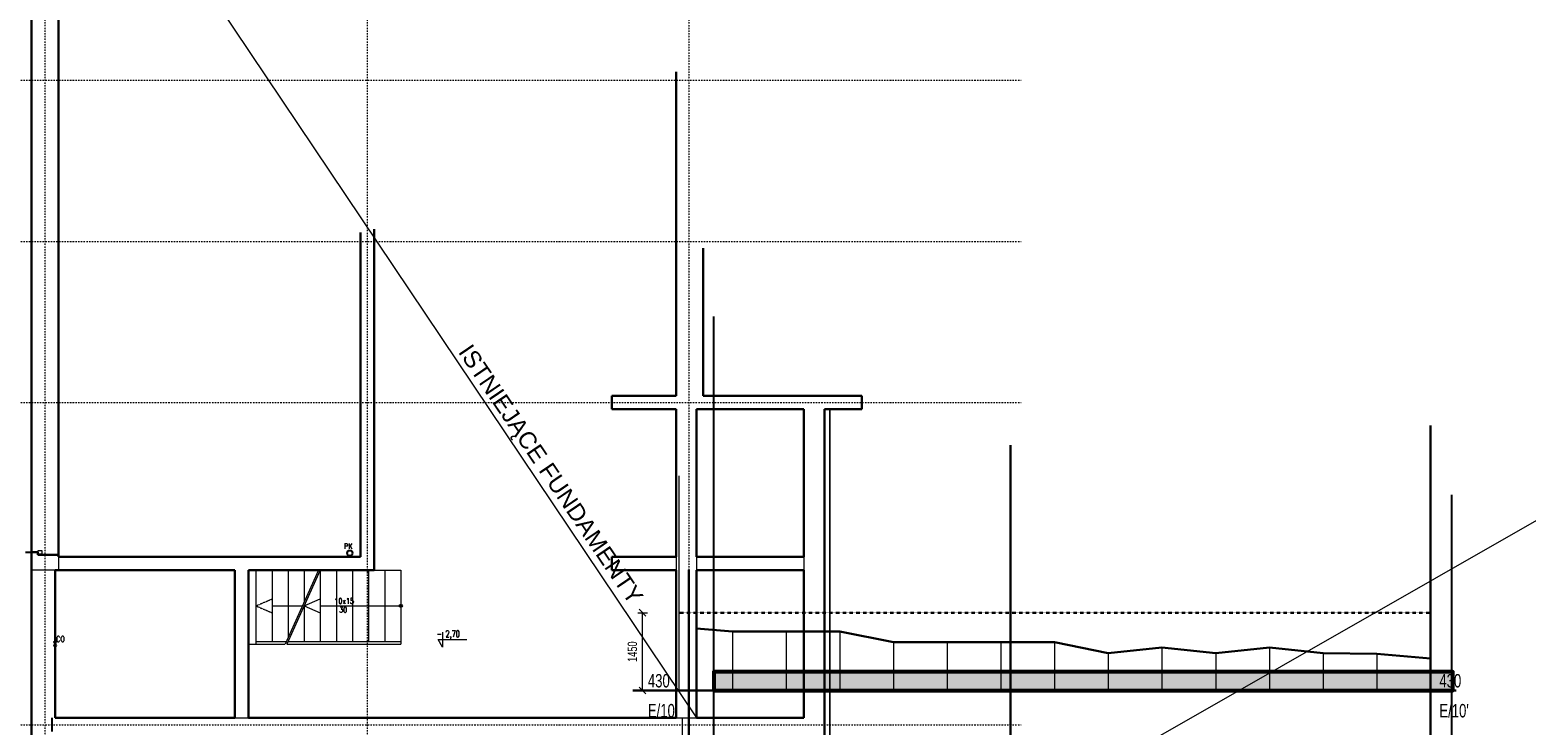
# Model space of a CAD drawing. Header units: millimetres. Extents: x -1893473 to 942156, y -568027 to 942944.
# Tile 117 of 256: x -13787 to 14086, y -111139 to -98194. Entities that reach past the tile are written whole.
import ezdxf

# ---------------------------------------------------------------- set-up
doc = ezdxf.new("R2010")
doc.units = ezdxf.units.MM
doc.header["$LTSCALE"] = 0.2
for name, pattern in [('CENTER', [0.6, 0.375, -0.075, 0.075, -0.075]), ('DASHDOT', [25.4, 12.7, -6.35, 0, -6.35]), ('HIDDEN', [9.525, 6.35, -3.175])]:
    doc.linetypes.add(name, pattern=pattern)
for name, color, linetype, lineweight in [('!! 0_ Istn-okna', 6, 'Continuous', 13), ('!! 0_ Istn-sciany', 7, 'Continuous', 30), ('!! 0_ Istn-widok', 1, 'Continuous', 15), ('!! 0_ Opis', 3, 'Continuous', 13), ('!! 0_Istn-cienka', 4, 'Continuous', 9), ('!! 0_Osie', 1, 'DASHDOT', 13), ('!! 0_Widok', 1, 'Continuous', 15), ('!! 1_ tynk zewn  - nowy', 21, 'Continuous', 20), ('_OSIE_WYS', 142, 'Continuous', 9), ('P-Linia1', 3, 'Continuous', 53), ('P-Linia4', 253, 'Continuous', 13), ('P-Opis', 1, 'Continuous', 9), ('P-Opis fundamenty', 193, 'Continuous', 9), ('P-Osie', 1, 'DASHDOT', 18), ('P-Wymiar', 142, 'Continuous', 9)]:
    doc.layers.add(name, color=color, linetype=linetype, lineweight=lineweight)
doc.layers.add('!! 0_opis pionów', color=4, linetype='Continuous')
doc.layers.add('!! 1_ widok', color=4, linetype='Continuous')
doc.layers.add('P-Linia1a', color=7, linetype='Continuous', lineweight=53, true_color=0x008ab8)
doc.styles.add('_Fd Opis', font='arial.ttf')
doc.styles.add('ARCHETYP', font='romans.shx', dxfattribs={"height": 15})
doc.styles.add('ROMANS', font='arial.ttf', dxfattribs={"width": 0.7})
doc.styles.add('SIMPLEX', font='simplex.shx', dxfattribs={"width": 0.77})
doc.dimstyles.new('A100', dxfattribs={"dimscale": 100, "dimtxt": 1.75, "dimasz": 0.05, "dimexe": 0, "dimexo": 0, "dimgap": 1, "dimtad": 1, "dimdec": 0, "dimrnd": 1, "dimdsep": 46, "dimtxsty": 'ROMANS', "dimblk": '[[[[[[[[', "dimcen": 2, "dimdle": 2, "dimse1": 1, "dimse2": 1, "dimclrd": 256, "dimclrt": 1, "dimadec": 0, "dimazin": 0, "dimtfac": 1, "dimtdec": 0, "dimtix": 1, "dimtmove": 2, "dimatfit": 3, "dimldrblk": '[[[[[[[[', "dimfxl": 1, "dimtvp": 0.6, "dimtolj": 1, "dimlwd": 9, "dimarcsym": 0})

# ---------------------------------------------------------------- blocks, each defined once
blk = doc.blocks.new('BLOK OSI')
at = {"layer": '!! 1_ widok'}
blk.add_lwpolyline([(52004.7, -197477.6), (52004.7, -197502.6)], dxfattribs=at)
at = {"layer": 'P-Osie'}
for points in [[(53191.2, -193626.9), (53191.2, -199870.8)], [(51992.2, -199671.2), (51992.2, -193642.4)], [(52592.2, -193637), (52592.2, -199870.8)], [(51570, -196290.1), (53810.6, -196290.1)], [(51570, -196590.1), (53810.6, -196590.1)], [(51570, -196890.1), (53810.6, -196890.1)], [(51570, -197490.1), (53810.6, -197490.1)]]:
    blk.add_lwpolyline(points, dxfattribs=at)
blk = doc.blocks.new('[[[[[[[[')
at = {"layer": 'P-Wymiar'}
for p, q in [((-12.7, -12.7), (12.7, 12.7)), ((0, 0), (-4.6, 0)), ((0, 18), (0, -18))]:
    blk.add_line(p, q, dxfattribs=at)
blk = doc.blocks.new('*D5401')
at = {"layer": 'DEFPOINTS', "color": 0, "transparency": 16777216}
for p in [(-2373, -109047), (-1502, -109047), (-1431, -110497)]:
    blk.add_point(p, dxfattribs=at)
at = {"layer": 'P-Linia4', "lineweight": 9, "transparency": 16777216}
blk.add_line((-2373, -110492), (-2373, -109052), dxfattribs=at)
at = {"layer": 'P-Linia4', "lineweight": 9, "transparency": 16777216, "xscale": 5, "yscale": 5, "zscale": 5}
for p, rotation in [((-2373, -109047), 90), ((-2373, -110497), 270)]:
    blk.add_blockref('[[[[[[[[', p, dxfattribs=dict(at, rotation=rotation))
at = {"layer": 'P-Linia4', "color": 1, "lineweight": 30, "transparency": 16777216, "insert": (-2563, -109772), "char_height": 175, "attachment_point": 5, "rotation": 90, "style": 'ROMANS'}
blk.add_mtext('\\A1;1450', dxfattribs=at)

msp = doc.modelspace()

# ---------------------------------------------------------------- hatches: boundary and pattern name
at = {"layer": 'P-Linia1a', "transparency": 33554549}
h = msp.add_hatch(color=256, dxfattribs=at)
h.dxf.hatch_style = 1
h.paths.add_polyline_path([(-1046.63407, -110147.46389), (-1046.63407, -110497.46389), (12718.36593, -110497.46389), (12718.36593, -110147.46389)])

# ---------------------------------------------------------------- linework, layer by layer
at = {"layer": '!! 0_ Istn-okna'}
msp.add_lwpolyline([(-13636.63407, -107891.6753), (-13636.63407, -107951.6753), (-13556.63407, -107951.6753), (-13556.63407, -107891.6753)], close=True, dxfattribs=at)
at = {"layer": '!! 0_ Istn-sciany'}
for points in [[(-13756.63407, -93136.6753), (-13756.63407, -107921.6753)], [(-13256.63407, -93256.6753), (-13256.63407, -108006.6753)], [(-1746.63407, -98971.6753), (-1746.63407, -105006.6753)], [(-7626.63407, -101966.6753), (-7626.63407, -108006.6753)], [(-7376.63407, -101906.6753), (-7376.63407, -108256.6753)], [(-1246.63407, -102256.6753), (-1246.63407, -105006.6753)], [(-2946.63407, -105006.6753), (-2946.63407, -105256.6753)], [(-2946.63407, -105006.6753), (-1746.63407, -105006.6753)], [(-1246.63407, -105006.6753), (1713.36593, -105006.6753)], [(1713.36593, -105256.6753), (1713.36593, -105006.6753)], [(-2946.63407, -105256.6753), (-1746.63407, -105256.6753)], [(-1746.63407, -105256.6753), (-1746.63407, -108006.6753)], [(-1366.63407, -105256.6753), (-1366.63407, -108006.6753)], [(-1366.63407, -105256.6753), (633.36593, -105256.6753)], [(633.36593, -105256.6753), (633.36593, -108006.6753)], [(1013.36593, -105256.6753), (1013.36593, -111386.6753)], [(1013.36593, -105256.6753), (1713.36593, -105256.6753)], [(-13756.63407, -107921.6753), (-13756.63407, -111976.6753)], [(-13636.63407, -107921.6753), (-13756.63407, -107921.6753)], [(-13636.63407, -107921.6753), (-13636.63407, -107971.6753)], [(-13256.63407, -107971.6753), (-13636.63407, -107971.6753)], [(-13256.63407, -107971.6753), (-13256.63407, -108006.6753)], [(-13256.63407, -108006.6753), (-7626.63407, -108006.6753)], [(-2946.63407, -108006.6753), (-2946.63407, -108256.6753)], [(-2946.63407, -108006.6753), (-1746.63407, -108006.6753)], [(-1366.63407, -108006.6753), (633.36593, -108006.6753)], [(-13316.63407, -108256.6753), (-9966.63407, -108256.6753)], [(-13316.63407, -108256.6753), (-13316.63407, -111006.6753)], [(-9966.63407, -108256.6753), (-9966.63407, -111006.6753)], [(-9716.63407, -108256.6753), (-7376.63407, -108256.6753)], [(-9716.63407, -108256.6753), (-9716.63407, -111006.6753)], [(-2946.63407, -108256.6753), (-1746.63407, -108256.6753)], [(-1746.63407, -108256.6753), (-1746.63407, -111006.6753)], [(-1366.63407, -108256.6753), (-1366.63407, -111006.6753)], [(-1366.63407, -108256.6753), (633.36593, -108256.6753)], [(633.36593, -108256.6753), (633.36593, -111006.6753)], [(-13316.63407, -111006.6753), (-9966.63407, -111006.6753)], [(-9716.63407, -111006.6753), (-1746.63407, -111006.6753)], [(-1366.63407, -111006.6753), (633.36593, -111006.6753)]]:
    msp.add_lwpolyline(points, dxfattribs=at)
at = {"layer": '!! 0_ Istn-widok'}
for points in [[(-13256.63407, -107991.6753), (-13206.63407, -107991.6753)], [(-13256.63407, -108006.6753), (-13256.63407, -108256.6753)], [(-1746.63407, -108006.6753), (-1746.63407, -108256.6753)], [(-1366.63407, -108006.6753), (-1366.63407, -108256.6753)], [(633.36593, -108006.6753), (633.36593, -108256.6753)], [(-13316.63407, -108256.6753), (-13756.63407, -108256.6753)], [(-8409.56657, -108256.6753), (-9032.20808, -109631.6753)], [(-8376.63407, -108256.6753), (-8999.27558, -109631.6753)], [(-8376.63407, -108256.6753), (-8376.63407, -109581.6753)], [(-8076.63407, -108256.6753), (-8076.63407, -109581.6753)], [(-7776.63407, -108256.6753), (-7776.63407, -109581.6753)], [(-7476.63407, -108256.6753), (-7476.63407, -109581.6753)], [(-7376.63407, -108256.6753), (-6876.63407, -108256.6753)], [(-7176.63407, -108256.6753), (-7176.63407, -109581.6753)], [(-6876.63407, -108256.6753), (-6876.63407, -109631.6753)], [(-8676.63407, -108919.1753), (-8676.63407, -109581.6753)], [(-8376.63407, -108919.1753), (-6876.63407, -108919.1753)], [(-8999.27558, -109631.6753), (-6876.63407, -109631.6753)], [(-8976.63407, -109581.6753), (-6876.63407, -109581.6753)], [(-9966.63407, -111006.6753), (-9716.63407, -111006.6753)], [(-1746.63407, -111006.6753), (-1366.63407, -111006.6753)], [(-1626.63407, -111466.6753), (-1626.63407, -111006.6753)]]:
    msp.add_lwpolyline(points, dxfattribs=at)
msp.add_circle((-6876.63407, -108919.1753), 30, dxfattribs=at)
at = {"layer": '!! 0_ Opis'}
for points in [[(-6101.86766, -109406.33692), (-6101.86766, -109686.35457)], [(-6101.86766, -109686.35457), (-6182.70179, -109546.34574)], [(-6182.70179, -109546.34574), (-5648.35972, -109546.34574)]]:
    msp.add_lwpolyline(points, dxfattribs=at)
at = {"layer": '!! 0_Istn-cienka', "linetype": 'HIDDEN', "ltscale": 2}
for points in [[(-9576.63407, -108256.6753), (-9576.63407, -109631.6753)], [(-9276.63407, -108256.6753), (-9276.63407, -109581.6753)], [(-8976.63407, -108256.6753), (-8976.63407, -109508.94936)], [(-8676.63407, -108256.6753), (-8676.63407, -108846.44936)], [(-9576.63407, -108919.1753), (-9276.63407, -108790.33615)], [(-9576.63407, -108919.1753), (-9276.63407, -109048.01444)], [(-9276.63407, -108919.1753), (-8709.56657, -108919.1753)], [(-9716.63407, -109631.6753), (-9032.20808, -109631.6753)], [(-9576.63407, -109581.6753), (-9009.56657, -109581.6753)]]:
    msp.add_lwpolyline(points, dxfattribs=at)
at = {"layer": '!! 0_opis pionów'}
for centre, radius in [((-7826.63407, -107936.6753), 50), ((-13316.63407, -109596.6753), 20), ((-13316.63407, -109656.6753), 20)]:
    msp.add_circle(centre, radius, dxfattribs=at)
at = {"layer": '!! 0_Widok'}
for points in [[(-8676.63407, -108919.1753), (-8376.63407, -108790.33615)], [(-8676.63407, -108919.1753), (-8376.63407, -109048.01444)]]:
    msp.add_lwpolyline(points, dxfattribs=at)
at = {"layer": '!! 1_ tynk zewn  - nowy'}
for points in [[(-1146.63407, -111526.6753), (-1146.63407, -111486.6753), (1113.36593, -111486.6753), (1113.36593, -105256.6753)], [(-1136.63407, -111526.6753), (-1136.63407, -111496.6753), (1123.36593, -111496.6753), (1123.36593, -105256.6753)], [(-13756.63407, -107921.6753), (-13866.63407, -107921.6753)], [(-13756.63407, -107931.6753), (-13866.63407, -107931.6753)]]:
    msp.add_lwpolyline(points, dxfattribs=at)
at = {"layer": '_OSIE_WYS', "color": 65}
for points in [[(-1696.63407, -106497.46389), (-1696.63407, -110497.46389)], [(12303.36593, -106497.46389), (12303.36593, -110497.46389)]]:
    msp.add_lwpolyline(points, dxfattribs=at)
at = {"layer": 'P-Linia1', "color": 1, "linetype": 'CENTER', "lineweight": 30, "ltscale": 0.1, "true_color": 0xf50000}
msp.add_lwpolyline([(-1696.63407, -109047.46389), (12303.36593, -109047.46389)], dxfattribs=at)
at = {"layer": 'P-Linia1a', "lineweight": 25}
for points in [[(-1046.63407, -117006.6753), (-1046.63407, -103529.03698)], [(12703.32973, -117206.6753), (12703.32973, -106848.70581)]]:
    msp.add_lwpolyline(points, dxfattribs=at)
at = {"layer": 'P-Linia1a'}
msp.add_lwpolyline([(-1046.63407, -110497.46389), (12718.36593, -110497.46389), (12718.36593, -110147.46389), (-1046.63407, -110147.46389)], close=True, dxfattribs=at)
at = {"layer": 'P-Linia4', "color": 6, "lineweight": 30}
for points in [[(12303.36593, -117481.6753), (12303.36593, -105562.16973)], [(4478.36593, -117306.53717), (4478.36593, -105927.05772)], [(-1511.63407, -118237.36233), (-1511.63407, -108249.50485)], [(12303.36593, -109897.46389), (11303.36593, -109809.96389), (10303.36593, -109797.46389), (9303.36593, -109697.46389), (8303.36593, -109797.46389), (7303.36593, -109697.46389), (6303.36593, -109797.46389), (5303.36593, -109597.46389), (4303.36593, -109597.46389), (3303.36593, -109597.46389), (2303.36593, -109597.46389), (1303.36593, -109397.46389), (303.36593, -109397.46389), (-696.63407, -109397.46389), (-1366.63407, -109342.15716)]]:
    msp.add_lwpolyline(points, dxfattribs=at)
at = {"layer": 'P-Linia4', "color": 4}
for points in [[(-1696.63407, -107797.46389), (-1696.63407, -110497.46389)], [(-696.63407, -109397.46389), (-696.63407, -110497.46389)], [(303.36593, -109397.46389), (303.36593, -110497.46389)], [(1303.36593, -109397.46389), (1303.36593, -110497.46389)], [(2303.36593, -109597.46389), (2303.36593, -110497.46389)], [(3303.36593, -109597.46389), (3303.36593, -110497.46389)], [(4303.36593, -109597.46389), (4303.36593, -110497.46389)], [(5303.36593, -109597.46389), (5303.36593, -110497.46389)], [(6303.36593, -109797.46389), (6303.36593, -110497.46389)], [(7303.36593, -109697.46389), (7303.36593, -110497.46389)], [(8303.36593, -109797.46389), (8303.36593, -110497.46389)], [(9303.36593, -109697.46389), (9303.36593, -110497.46389)], [(10303.36593, -109797.46389), (10303.36593, -110497.46389)], [(11303.36593, -109809.96389), (11303.36593, -110509.96389)], [(12303.36593, -109659.96389), (12303.36593, -110459.96389)], [(12303.36593, -109897.46389), (12303.36593, -110497.46389)]]:
    msp.add_lwpolyline(points, dxfattribs=at)
at = {"layer": 'P-Linia4', "color": 2, "lineweight": 30}
msp.add_lwpolyline([(-2553.18031, -110497.46389), (12785.19572, -110497.46389)], dxfattribs=at)
at = {"layer": 'P-Opis'}
msp.add_lwpolyline([(-13256.63407, -93301.6753), (-1366.63407, -111006.6753)], dxfattribs=at)
at = {"layer": 'P-Opis fundamenty', "color": 4}
msp.add_lwpolyline([(-68254.31192, -154490.62296), (46970.33988, -88637.29922), (-47642.67431, -83234.22897), (34737.58385, -167897.88563)], dxfattribs=at)

# ---------------------------------------------------------------- block references
at = {"layer": '!! 0_Osie', "xscale": 10, "yscale": 10, "zscale": 10}
msp.add_blockref('BLOK OSI', (-533423.74832, 1863769.20773), dxfattribs=at)

# ---------------------------------------------------------------- texts
at = {"layer": '!! 0_ Opis', "style": 'SIMPLEX', "width": 0.75}
for s, height, p in [('10x15', 100, (-8114.02931, -108878.83239)), ('30', 100, (-8026.22303, -109040.3431)), ('- 2,70', 120, (-6208.74215, -109500.56456))]:
    msp.add_text(s, height=height, dxfattribs=at).set_placement(p)
at = {"layer": '!! 0_opis pionów', "style": 'ARCHETYP', "width": 0.8}
for s, p in [('PK', (-7937.35339, -107857.44783)), ('CO', (-13299.43018, -109586.37382))]:
    msp.add_text(s, height=100, rotation=0.000000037, dxfattribs=at).set_placement(p)
at = {"layer": 'P-Linia4', "color": 6, "lineweight": 30, "char_height": 250, "attachment_point": 1, "style": 'ROMANS'}
for s, insert in [('430', (-2274.64565, -110188.80774)), ('430', (12470.62585, -110188.80774)), ("E/10'", (-2274.64565, -110746.37298)), ("E/10'", (12470.62585, -110746.37298))]:
    msp.add_mtext_dynamic_manual_height_columns(s, width=477.1778695, gutter_width=62.5, heights=[0], dxfattribs=dict(at, insert=insert))
at = {"layer": 'P-Opis', "insert": (-4119.5504, -106493.85802), "char_height": 315, "width": 18701.8571859, "attachment_point": 5, "rotation": 304.213698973, "style": '_Fd Opis'}
msp.add_mtext('ISTNIEJĄCE FUNDAMENTY', dxfattribs=at)

# ---------------------------------------------------------------- dimensions: what is measured, and where the dimension line sits
at = {"layer": 'P-Linia4', "color": 6, "lineweight": 30}
dim = msp.add_linear_dim(base=(-2373.222, -109047.46389), p1=(-1430.54468, -110497.46389), p2=(-1502.13957, -109047.46389), angle=90, dimstyle='A100', override={"dimscale": 100}, dxfattribs=at)
dim.commit()
dim.dimension.update_dxf_attribs({"geometry": '*D5401', "text_midpoint": (-2562.57227, -109772.46389)})

doc.saveas('drawing.dxf')
